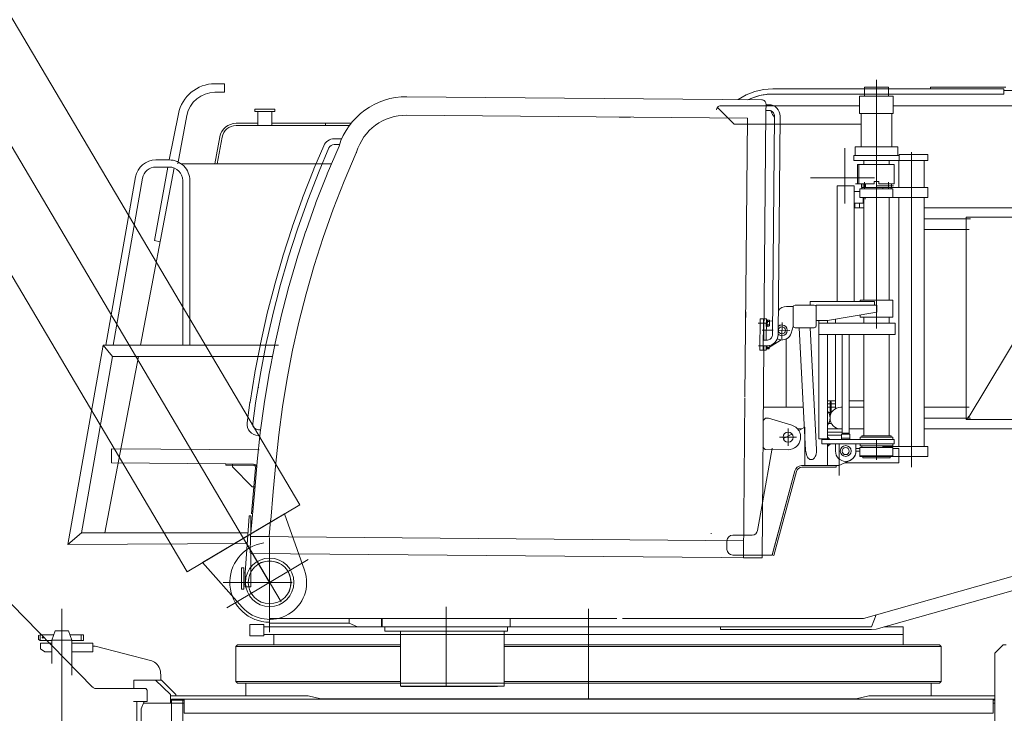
# Model space of a CAD drawing. Extents: x 7167 to 100032, y 5274 to 65025.
# Tile 9 of 18: x 33879 to 37338, y 58056 to 60492. Entities that reach past the tile are written whole.
import ezdxf

# ---------------------------------------------------------------- set-up
doc = ezdxf.new("R2010")
doc.units = 0
doc.header["$LTSCALE"] = 62.5
doc.header["$MEASUREMENT"] = 0
doc.linetypes.add('CENTER', pattern=[50.5, 30, -9, 2.5, -9])
doc.linetypes.add('HIDDEN', pattern=[12.6, 8.4, -4.2])
for name, color, linetype in [('11', 251, 'Continuous'), ('129', 7, 'Continuous'), ('200', 7, 'Continuous'), ('5', 94, 'Continuous'), ('611', 7, 'Continuous'), ('911', 7, 'Continuous')]:
    doc.layers.add(name, color=color, linetype=linetype)

# ---------------------------------------------------------------- blocks, each defined once
blk = doc.blocks.new('*G3')
at = {"layer": '11', "color": 251, "linetype": 'Continuous', "lineweight": 9}
for p, q in [((36931.2, 60255.1), (36846.2, 60255.1)), ((36846.2, 60255.1), (36846.2, 60223.1)), ((36931.2, 60223.1), (36931.2, 60255.1)), ((35239.4, 60221.6), (36485.7, 60210.7)), ((36947.7, 60223.1), (36829.7, 60223.1)), ((36829.7, 60223.1), (36829.7, 60163.1)), ((36846.2, 60223.1), (36888.7, 60223.1)), ((36888.7, 60223.1), (36931.2, 60223.1)), ((36947.7, 60163.1), (36947.7, 60223.1)), ((35127.3, 60196.1), (35127.9, 60196.1)), ((35127.3, 60196.1), (35127.9, 60196.1)), ((35127.3, 60196.1), (35127.9, 60196.1)), ((36500.7, 60195.6), (36500.4, 60170.6)), ((36510.6, 60193.6), (36500.6, 60193.6)), ((35238.8, 60156.6), (36435.2, 60146.1)), ((35984.5, 60150.1), (36024.5, 60149.7)), ((36493.2, 59366.7), (36500.4, 60170.6)), ((36510.4, 60173.6), (36500.4, 60173.6)), ((36523.4, 59386.4), (36530.2, 60153.3)), ((36543.6, 59386.3), (36550.2, 60153.1)), ((36829.7, 60163.1), (36947.7, 60163.1)), ((36942.7, 60163.1), (36834.7, 60163.1)), ((36834.7, 60163.1), (36834.7, 60045.1)), ((36942.7, 60045.1), (36942.7, 60163.1)), ((36435.2, 60146.1), (36426.7, 59167.3)), ((34947, 60049.4), (34912.4, 59968.2)), ((34959, 59950.4), (35000.9, 60048.2)), ((35002.6, 60053.5), (34984, 60053.7)), ((35006.3, 60073.5), (34984.2, 60073.7)), ((35010.3, 60073.5), (35006.3, 60073.5)), ((36813.7, 60045.1), (36813.7, 60015.1)), ((36834.7, 60045.1), (36942.7, 60045.1)), ((36963.7, 60015.1), (36963.7, 60045.1)), ((34965.4, 60041.5), (34930.8, 59960.3)), ((35019.1, 59925.3), (35061.5, 60024.6)), ((36968.7, 60015.1), (36808.7, 60015.1)), ((36808.7, 60015.1), (36808.7, 59998.1)), ((36813.7, 60015.1), (36864.2, 60015.1)), ((36819.5, 60015.1), (36827.9, 60015.1)), ((36904.6, 60015.1), (36963.7, 60015.1)), ((36957.9, 60015.1), (36949.5, 60015.1)), ((36968.7, 59998.1), (36968.7, 60015.1)), ((36808.7, 59998.1), (37069.7, 59998.1)), ((36827.9, 59998.1), (36819.5, 59998.1)), ((36950.7, 59983.1), (36821.7, 59983.1)), ((36821.7, 59983.1), (36821.7, 59915.1)), ((36844.3, 59998.1), (36844.3, 59983.1)), ((36933.2, 59983.1), (36933.2, 59998.1)), ((36949.5, 59998.1), (36957.9, 59998.1)), ((36950.7, 59915.1), (36950.7, 59983.1)), ((34912.2, 59967), (34872.6, 59866)), ((34930.7, 59959.8), (34891.2, 59858.7)), ((34919.6, 59849.6), (34958.7, 59949.3)), ((34980.5, 59826.4), (35019.1, 59925.3)), ((36750.7, 59502.1), (36750.7, 59909.1)), ((36750.7, 59909.1), (36810.7, 59909.1)), ((36795.7, 59909.1), (36765.7, 59909.1)), ((36810.7, 59909.1), (36810.7, 59866.5)), ((36826.7, 59915.1), (36814.7, 59915.1)), ((36821.7, 59915.1), (36880.7, 59915.1)), ((36835.7, 59915.1), (36880.7, 59915.1)), ((36858.7, 59915.1), (36880.7, 59915.1)), ((36896.7, 59924.1), (36896.7, 59915.1)), ((36896.7, 59923.1), (36896.7, 59915.1)), ((36896.7, 59915.1), (36931.4, 59915.1)), ((36896.7, 59915.1), (36918.7, 59915.1)), ((36896.7, 59915.1), (36918.7, 59915.1)), ((36918.7, 59915.1), (36950.7, 59915.1)), ((36931.4, 59915.1), (36941.7, 59915.1)), ((36941.7, 59915.1), (36941.7, 59903.1)), ((36810.7, 59889.1), (36830.7, 59889.1)), ((36946.7, 59898.1), (36830.7, 59898.1)), ((36941.7, 59903.1), (36835.7, 59903.1)), ((36836.9, 59903.1), (36836.9, 59898.1)), ((36940.5, 59903.1), (36836.9, 59903.1)), ((36836.9, 59898.1), (36940.5, 59898.1)), ((36940.5, 59898.1), (36940.5, 59903.1)), ((36946.7, 59868.1), (36946.7, 59898.1)), ((34872.4, 59864.8), (34836.2, 59763.6)), ((34891.1, 59858.1), (34855.1, 59756.9)), ((34883.8, 59748.8), (34919.4, 59848.5)), ((36810.7, 59866.5), (36810.7, 59567.2)), ((36828.7, 59848.1), (36810.7, 59848.1)), ((36844.3, 59848.1), (36828.7, 59848.1)), ((36828.7, 59848.1), (36828.7, 59831.2)), ((36830.8, 59868.1), (36946.7, 59868.1)), ((36842.3, 59868.1), (36842.3, 59848.1)), ((36842.3, 59853.1), (36842.3, 59848.1)), ((36844.3, 59868.1), (36844.3, 59507.1)), ((36933.2, 59507.1), (36933.2, 59868.1)), ((34945.3, 59727.4), (34980.5, 59826.4)), ((36844.3, 59831.2), (36810.7, 59831.2)), ((34836, 59762.4), (34803.4, 59661.3)), ((34854.9, 59756.3), (34822.5, 59655.2)), ((34851.4, 59647.9), (34883.6, 59747.6)), ((34913.6, 59628.4), (34945.3, 59727.4)), ((34803.2, 59660.2), (34773.9, 59558.9)), ((34822.4, 59654.6), (34793.1, 59553.4)), ((34815.2, 59629.3), (34815.2, 59629.7)), ((34822.3, 59547), (34851.3, 59646.8)), ((34885, 59529.4), (34913.6, 59628.4)), ((34839.3, 59605.4), (34839.3, 59605.3)), ((34845.4, 59622.8), (34845.4, 59623.2)), ((36810.7, 59567.2), (36810.7, 59502.1)), ((34773.7, 59557.7), (34747.8, 59456.6)), ((34793, 59552.8), (34767.2, 59451.6)), ((34796.5, 59446), (34822.2, 59545.8)), ((34859.8, 59430.3), (34885, 59529.4)), ((36603, 59490.1), (36670.4, 59490.1)), ((36882.1, 59502.1), (36656.4, 59502.1)), ((36656.4, 59502.1), (36656.4, 59490.1)), ((36676.7, 59490.1), (36889.7, 59490.1)), ((36676.7, 59436.1), (36676.7, 59490.1)), ((36831.7, 59502.1), (36831.7, 59507.1)), ((36831.7, 59507.1), (36945.7, 59507.1)), ((36882.1, 59490.1), (36882.1, 59502.1)), ((36889.7, 59490.1), (36889.7, 59465.1)), ((36945.7, 59507.1), (36945.7, 59447.1)), ((34747.7, 59455.5), (34724.8, 59354.1)), ((36429.3, 59466.5), (36428.9, 59424.5)), ((36596.8, 59485.1), (36572.3, 59485.1)), ((36596.7, 59415.1), (36596.7, 59485.1)), ((36596.7, 59416.4), (36596.7, 59483.8)), ((36676.7, 59483.8), (36676.7, 59416.4)), ((36889.7, 59465.1), (36716.7, 59436.1)), ((36831.7, 59447.1), (36831.7, 59455.4)), ((34767.1, 59451.1), (34744.3, 59349.7)), ((34773.8, 59345.1), (34796.4, 59444.9)), ((34837.5, 59331.2), (34859.8, 59430.3)), ((36491.1, 59331.6), (36492.1, 59441.7)), ((36492.1, 59441.7), (36502.1, 59441.7)), ((36502.1, 59441.7), (36501.4, 59367.5)), ((36502, 59438.6), (36501.8, 59414.6)), ((36504, 59438.6), (36502, 59438.6)), ((36504.8, 59437.6), (36504, 59438.6)), ((36504.8, 59415.6), (36504.8, 59437.6)), ((36524, 59433.2), (36512.9, 59434.7)), ((36716.7, 59436.1), (36676.7, 59436.1)), ((36686.7, 59436.1), (36686.7, 59020.1)), ((36716.7, 59436.1), (36686.7, 59436.1)), ((36954.7, 59426.1), (36686.7, 59426.1)), ((36686.7, 59426.1), (36686.7, 59386.1)), ((36716.7, 59426.1), (36716.7, 59436.1)), ((36744.7, 59426.1), (36744.7, 59440.8)), ((36945.7, 59447.1), (36831.7, 59447.1)), ((36844.3, 59447.1), (36844.3, 59426.1)), ((36933.2, 59426.1), (36933.2, 59447.1)), ((36954.7, 59386.1), (36954.7, 59426.1)), ((36501.8, 59414.6), (36503.8, 59414.6)), ((36503.8, 59414.6), (36504.8, 59415.6)), ((36589.2, 59391), (36596.7, 59415.1)), ((36670.4, 59410.1), (36603, 59410.1)), ((36640, 58980.8), (36617.7, 59410.1)), ((36655.7, 59410.1), (36677.8, 58982.8)), ((36686.7, 59386.1), (36954.7, 59386.1)), ((36716.7, 59020.1), (36716.7, 59386.1)), ((36744.7, 59126.1), (36744.7, 59386.1)), ((36768.2, 59037.1), (36768.2, 59386.1)), ((36768.2, 59386.1), (36793.2, 59386.1)), ((36793.2, 59386.1), (36793.2, 59037.1)), ((36844.3, 59386.1), (36844.3, 59031.1)), ((36933.2, 59031.1), (36933.2, 59386.1)), ((34724.6, 59352.9), (34705.2, 59252.8)), ((36493.4, 59366.7), (36503.4, 59366.6)), ((36506.2, 59337.6), (36553.4, 59367.3)), ((36571, 59370.5), (36571, 59131.2)), ((34744.2, 59349.1), (34724.8, 59249.1)), ((34754.3, 59244.1), (34773.7, 59343.9)), ((34818.3, 59232.1), (34837.5, 59331.2)), ((36486.8, 58601.7), (36493.2, 59346.7)), ((36501.1, 59331.6), (36491.1, 59331.6)), ((36493.2, 59346.7), (36503.2, 59346.6)), ((36501.4, 59346.7), (36501.1, 59331.6)), ((36501.2, 59346.7), (36501.2, 59334.6)), ((36501.2, 59334.6), (36503.1, 59334.6)), ((36503.1, 59334.6), (36504.1, 59335.6)), ((36504.1, 59335.6), (36504.1, 59346.8)), ((34705.1, 59251.7), (34688.2, 59149.2)), ((34724.8, 59248.5), (34707.9, 59146)), ((34737.8, 59143.1), (34754.2, 59243)), ((34802.1, 59133), (34818.3, 59232.1)), ((34718.1, 59201), (34718.7, 59201)), ((34688.1, 59148), (34677.8, 59076.3)), ((34707.9, 59145.4), (34697.7, 59074.2)), ((36426.7, 59164.3), (36421.8, 58602.3)), ((36716.7, 59153.1), (36744.7, 59153.1)), ((36744.7, 59153.1), (36716.7, 59153.1)), ((36725.6, 59110.1), (36725.6, 59150.1)), ((36725.6, 59150.1), (36729.6, 59150.1)), ((36729.6, 59150.1), (36729.6, 59110.1)), ((36844.3, 59153.1), (36793.2, 59153.1)), ((34724.3, 59042), (34737.7, 59141.9)), ((34788.9, 59033.8), (34802.1, 59133)), ((36632.9, 59131.2), (36491.4, 59131.2)), ((36725.6, 59143.1), (36716.7, 59143.1)), ((36716.7, 59143.1), (36725.6, 59143.1)), ((36725.7, 59131.2), (36716.7, 59131.2)), ((36720.4, 59112.1), (36725.7, 59112.1)), ((36725.6, 59110.1), (36725.6, 59101.5)), ((36731.6, 59143.1), (36729.6, 59143.1)), ((36729.6, 59143.1), (36744.7, 59143.1)), ((36744.7, 59131.2), (36729.6, 59131.2)), ((36729.6, 59112.1), (36731.2, 59112.1)), ((36738.7, 59143.1), (36731.6, 59143.1)), ((36768.2, 59131.2), (36763.7, 59131.2)), ((36844.3, 59131.2), (36793.2, 59131.2)), ((36491, 59084.7), (36499, 59092.7)), ((36499, 59092.7), (36509, 59092.6)), ((36509, 59092.6), (36591, 59068.1)), ((36725.6, 59101.5), (36726.3, 59100.5)), ((34713.8, 58941), (34724.3, 59040.9)), ((34717.4, 59052.1), (34725.8, 59052.1)), ((36625.4, 59055.1), (36610.4, 59055.1)), ((36615.5, 59049.7), (36636.7, 59061.1)), ((36636.7, 59061.1), (36636.7, 58926.1)), ((36716.7, 59055), (36768.2, 59055)), ((36716.7, 59043.1), (36731.6, 59043.1)), ((36768.2, 59043.1), (36716.7, 59043.1)), ((36716.7, 59043.1), (36768.2, 59043.1)), ((36730.9, 59074.1), (36720.4, 59074.1)), ((36738.7, 59043.1), (36731.6, 59043.1)), ((36763.7, 59055), (36768.2, 59055)), ((36768, 59055), (36768, 59053.1)), ((36768.2, 59040.1), (36793.2, 59040.1)), ((36793.2, 59055), (36844.3, 59055)), ((34717.3, 59032.1), (34723.4, 59032.1)), ((34778.5, 58934.4), (34788.9, 59033.8)), ((36561.7, 59020.9), (36591.9, 59037.1)), ((36686.7, 59020.1), (36716.7, 59020.1)), ((36950.7, 59018.1), (36696.7, 59018.1)), ((36696.7, 59018.1), (36696.7, 59003.1)), ((36716.7, 59033.1), (36765.7, 59033.1)), ((36765.7, 59033.1), (36716.7, 59033.1)), ((36724.7, 59018.1), (36716.7, 59026.1)), ((36716.7, 59026.1), (36716.7, 59018.1)), ((36716.7, 59018.1), (36724.7, 59018.1)), ((36765.7, 59018.1), (36765.7, 59037.1)), ((36765.7, 59037.1), (36795.7, 59037.1)), ((36765.7, 59022.1), (36795.7, 59022.1)), ((36795.7, 59037.1), (36795.7, 59018.1)), ((36945.7, 59026.1), (36831.7, 59026.1)), ((36831.7, 59026.1), (36831.7, 59018.1)), ((36831.7, 59018.1), (36945.7, 59018.1)), ((36836.9, 59031.1), (36836.9, 59026.1)), ((36940.5, 59031.1), (36836.9, 59031.1)), ((36836.9, 59026.1), (36940.5, 59026.1)), ((36940.5, 59026.1), (36940.5, 59031.1)), ((36945.7, 59018.1), (36945.7, 59026.1)), ((36950.7, 59003.1), (36950.7, 59018.1)), ((36522.2, 58987), (36488.4, 58795.4)), ((36498.1, 58982.7), (36490.1, 58990.7)), ((36578.1, 58982), (36498.1, 58982.7)), ((36696.7, 59003.1), (36950.7, 59003.1)), ((36716.7, 59003.1), (36724.7, 59003.1)), ((36724.7, 59003.1), (36716.7, 58995.1)), ((36716.7, 58995.1), (36716.7, 59003.1)), ((36726.7, 59003.1), (36716.7, 58993.1)), ((36716.7, 58993.1), (36716.7, 58926.1)), ((36816.7, 59003.1), (36726.7, 59003.1)), ((36744.7, 59003.1), (36744.7, 58977.1)), ((36815.7, 58977.3), (36830.8, 58977.3)), ((36830.8, 58986.2), (36816.1, 58986.2)), ((36830.8, 58986.2), (36816.1, 58986.2)), ((36830.8, 58986.2), (36816.1, 58986.2)), ((36816.7, 58977.1), (36816.7, 59003.1)), ((36816.7, 58977.1), (36816.7, 59003.1)), ((36946.7, 58990.1), (36830.8, 58990.1)), ((36831.7, 58995.1), (36831.7, 59003.1)), ((36831.7, 59003.1), (36945.7, 59003.1)), ((36945.7, 58995.1), (36831.7, 58995.1)), ((36836.9, 58995.1), (36836.9, 58990.1)), ((36940.5, 58995.1), (36836.9, 58995.1)), ((36836.9, 58990.1), (36910.6, 58990.1)), ((36940.5, 58993.1), (36940.5, 58995.1)), ((36945.7, 59003.1), (36945.7, 58995.1)), ((36946.7, 58960.1), (36946.7, 58990.1)), ((36967, 58986.2), (36946.7, 58986.2)), ((36967, 58936.2), (36967, 58986.2)), ((34704.7, 58840.5), (34713.8, 58940.4)), ((34715, 58944.5), (34714.4, 58944.5)), ((34714.4, 58944.5), (34715, 58944.5)), ((34715, 58944.5), (34714.4, 58944.5)), ((34714.4, 58944.5), (34715, 58944.5)), ((36756.7, 58926.1), (36796, 58944.5)), ((36830.8, 58958.1), (36830.8, 58960.1)), ((36830.8, 58960.1), (36946.7, 58960.1)), ((36946.7, 58958.1), (36830.8, 58958.1)), ((36840.7, 58953.1), (36840.7, 58958.1)), ((36840.7, 58958.1), (36936.7, 58958.1)), ((36840.7, 58953.1), (36840.7, 58958.1)), ((36840.7, 58958.1), (36853.4, 58958.1)), ((36936.7, 58953.1), (36840.7, 58953.1)), ((36850.2, 58953.1), (36840.7, 58953.1)), ((36870.9, 58953.1), (36850.2, 58953.1)), ((36850.2, 58953.1), (36863.2, 58953.1)), ((36860, 58958.1), (36869.5, 58958.1)), ((36936.7, 58958.1), (36936.7, 58953.1)), ((36946.7, 58960.1), (36946.7, 58958.1)), ((36967, 58966.5), (36967, 58961.5)), ((34700, 58931.3), (34602.9, 58932.1)), ((34602.9, 58932.1), (34602.9, 58928.1)), ((34602.9, 58928.1), (34699.9, 58927.3)), ((34626.5, 58921.9), (34626.5, 58931.9)), ((34695.9, 58851.3), (34626.5, 58921.9)), ((34707.8, 58918.6), (34693.5, 58757)), ((34707.8, 58918.6), (34693.5, 58757.4)), ((34769.4, 58834.7), (34778.5, 58934.4)), ((36601.8, 58907.6), (36522.6, 58612.1)), ((36636.7, 58926.1), (36625.9, 58926.1)), ((36716.7, 58926.1), (36756.7, 58926.1)), ((36778.2, 58936.2), (36939.4, 58936.2)), ((36778.2, 58936.2), (36842, 58936.2)), ((36842, 58936.2), (36967, 58936.2)), ((34705.9, 58851.2), (34695.9, 58851.3)), ((34696, 58740.6), (34704.7, 58840.5)), ((34760.8, 58734.8), (34769.4, 58834.7)), ((36488.4, 58795.4), (36471.4, 58698.6)), ((34671.5, 58550.1), (34685.4, 58748.3)), ((34687.4, 58750.1), (34689.5, 58750.1)), ((34689.8, 58677.4), (34696, 58740.6)), ((34691.5, 58748.1), (34691.5, 58696.2)), ((34693.5, 58757.4), (34697.4, 58757)), ((34755.1, 58676.8), (34760.7, 58734.6)), ((34688.9, 58621.4), (34689.3, 58673.4)), ((34689.3, 58673.4), (34689.3, 58677.4)), ((34689.3, 58677.4), (36422.3, 58662.3)), ((34689.5, 58677.4), (34755.1, 58676.8)), ((36306.5, 58687.5), (36309.5, 58687.3)), ((36363.7, 58662.1), (36363.7, 58632.1)), ((36451.7, 58682.1), (36383.7, 58682.1)), ((34691.5, 58617.4), (34691.5, 58530.1)), ((36481.8, 58601.8), (34692.9, 58617.3)), ((34771.8, 58616.3), (34771.8, 58616.7)), ((36383.7, 58612.1), (36486.8, 58612.1)), ((36421.8, 58602.3), (36486.8, 58601.7)), ((36522.6, 58612.1), (36486.8, 58612.1)), ((34666.5, 58567.6), (34658.5, 58567.6)), ((34658.5, 58567.6), (34658.5, 58492.6)), ((34666.5, 58567.6), (34658.5, 58567.6)), ((34658.5, 58567.6), (34658.5, 58560.1)), ((34666.5, 58492.6), (34666.5, 58567.6)), ((34666.5, 58492.6), (34666.5, 58567.6)), ((34666.5, 58510.1), (34666.5, 58550.1)), ((34666.5, 58550.1), (34671.5, 58550.1)), ((34671.5, 58510.1), (34671.5, 58550.1)), ((34691.5, 58530.1), (34691.5, 58502.1)), ((34658.5, 58500.1), (34658.5, 58492.6)), ((34658.5, 58492.6), (34666.5, 58492.6)), ((34658.5, 58492.6), (34666.5, 58492.6)), ((34671.5, 58510.1), (34666.5, 58510.1)), ((34671.5, 58502.1), (34671.5, 58510.1)), ((34689.5, 58500.1), (34673.5, 58500.1))]:
    blk.add_line(p, q, dxfattribs=at)
at = {"layer": '11', "color": 251, "linetype": 'CENTER', "lineweight": 9}
for p, q in [((36812.5, 59831.2), (36812.5, 59848.1)), ((36472.8, 59426.9), (36504, 59426.6)), ((36491.9, 59426.7), (36479.9, 59426.8)), ((36489.3, 59426.7), (36504.5, 59426.7)), ((36501.9, 59426.6), (36504.9, 59426.6)), ((36557, 59428.9), (36556.5, 59371.7)), ((36487.5, 59401.7), (36526.1, 59401.4)), ((36543.7, 59401.2), (36584.3, 59400.9)), ((36474.5, 59346.9), (36498.7, 59346.7)), ((36491.2, 59346.7), (36479.2, 59346.8)), ((36488.6, 59346.7), (36493.2, 59346.7)), ((36501.2, 59346.6), (36504.2, 59346.6)), ((36501.8, 59346.7), (36503.8, 59346.7)), ((36578.2, 58996), (36578.7, 59056)), ((36548.4, 59026.2), (36608.4, 59025.7))]:
    blk.add_line(p, q, dxfattribs=at)
at = {"layer": '11', "color": 251, "linetype": 'HIDDEN', "lineweight": 9}
for p, q in [((36480.1, 59441.8), (36479.1, 59331.8)), ((36492.1, 59441.7), (36480.1, 59441.8)), ((36491.1, 59331.7), (36492.1, 59441.7)), ((36479.1, 59331.8), (36491.1, 59331.7))]:
    blk.add_line(p, q, dxfattribs=at)
at = {"layer": '11', "color": 251, "linetype": 'Continuous', "lineweight": 9}
for points in [[(36485.7, 60210.7), (36487.9, 60210.5), (36490.2, 60210), (36492.4, 60209.1), (36494.5, 60207.8), (36496.4, 60206.2), (36498, 60204.3), (36499.2, 60202.2), (36500.1, 60200), (36500.6, 60197.8), (36500.7, 60195.6)], [(36530.2, 60153.3), (36530.1, 60156.2), (36529.4, 60159.2), (36528.3, 60162.2), (36526.6, 60165), (36524.5, 60167.6), (36522, 60169.8), (36519.2, 60171.5), (36516.3, 60172.7), (36513.3, 60173.4), (36510.4, 60173.6)], [(34912.4, 59968.2), (34912.4, 59968.1), (34912.4, 59967.9), (34912.3, 59967.8), (34912.3, 59967.7), (34912.3, 59967.6), (34912.2, 59967.5), (34912.2, 59967.4), (34912.2, 59967.2), (34912.2, 59967.1), (34912.2, 59967)], [(34930.8, 59960.3), (34930.7, 59959.8)], [(34958.7, 59949.3), (34958.8, 59949.4), (34958.8, 59949.5), (34958.8, 59949.6), (34958.9, 59949.8), (34958.9, 59949.9), (34958.9, 59950), (34958.9, 59950.1), (34958.9, 59950.2), (34958.9, 59950.3), (34959, 59950.4)], [(34872.6, 59866), (34872.6, 59865.8), (34872.5, 59865.7), (34872.5, 59865.6), (34872.5, 59865.5), (34872.4, 59865.4), (34872.4, 59865.3), (34872.4, 59865.2), (34872.4, 59865.1), (34872.4, 59864.9), (34872.4, 59864.8)], [(34891.2, 59858.7), (34891.1, 59858.1)], [(34919.4, 59848.5), (34919.5, 59848.6), (34919.5, 59848.7), (34919.5, 59848.8), (34919.6, 59849), (34919.6, 59849.1), (34919.6, 59849.2), (34919.6, 59849.3), (34919.6, 59849.4), (34919.6, 59849.5), (34919.6, 59849.6)], [(34836.2, 59763.6), (34836.2, 59763.5), (34836.1, 59763.4), (34836.1, 59763.3), (34836.1, 59763.1), (34836, 59763), (34836, 59762.9), (34836, 59762.8), (34836, 59762.7), (34836, 59762.5), (34836, 59762.4)], [(34855.1, 59756.9), (34854.9, 59756.3)], [(34883.6, 59747.6), (34883.6, 59747.7), (34883.6, 59747.8), (34883.7, 59748), (34883.7, 59748.1), (34883.7, 59748.2), (34883.7, 59748.3), (34883.7, 59748.4), (34883.7, 59748.6), (34883.8, 59748.7), (34883.8, 59748.8)], [(34803.4, 59661.3), (34803.4, 59661.2), (34803.4, 59661.1), (34803.3, 59661), (34803.3, 59660.9), (34803.3, 59660.7), (34803.3, 59660.6), (34803.3, 59660.5), (34803.3, 59660.4), (34803.2, 59660.3), (34803.2, 59660.2)], [(34822.5, 59655.2), (34822.4, 59654.6)], [(34851.3, 59646.8), (34851.3, 59646.9), (34851.3, 59647), (34851.3, 59647.1), (34851.4, 59647.2), (34851.4, 59647.3), (34851.4, 59647.4), (34851.4, 59647.5), (34851.4, 59647.7), (34851.4, 59647.8), (34851.4, 59647.9)], [(34773.9, 59558.9), (34773.9, 59558.8), (34773.9, 59558.7), (34773.8, 59558.5), (34773.8, 59558.4), (34773.8, 59558.3), (34773.8, 59558.2), (34773.8, 59558.1), (34773.8, 59558), (34773.7, 59557.8), (34773.7, 59557.7)], [(34793.1, 59553.4), (34793, 59552.8)], [(34822.2, 59545.8), (34822.2, 59545.9), (34822.2, 59546), (34822.2, 59546.2), (34822.3, 59546.3), (34822.3, 59546.4), (34822.3, 59546.5), (34822.3, 59546.6), (34822.3, 59546.8), (34822.3, 59546.9), (34822.3, 59547)], [(34747.8, 59456.6), (34747.8, 59456.5), (34747.8, 59456.4), (34747.7, 59456.3), (34747.7, 59456.1), (34747.7, 59456), (34747.7, 59455.9), (34747.7, 59455.8), (34747.7, 59455.7), (34747.7, 59455.6), (34747.7, 59455.5)], [(34767.2, 59451.6), (34767.1, 59451.1)], [(34796.4, 59444.9), (34796.4, 59445), (34796.5, 59445.1), (34796.5, 59445.3), (34796.5, 59445.4), (34796.5, 59445.5), (34796.5, 59445.6), (34796.5, 59445.7), (34796.5, 59445.8), (34796.5, 59445.9), (34796.5, 59446)], [(36503.4, 59366.6), (36506.3, 59366.8), (36509.3, 59367.5), (36512.2, 59368.6), (36515, 59370.2), (36517.5, 59372.4), (36519.7, 59374.9), (36521.4, 59377.6), (36522.5, 59380.6), (36523.2, 59383.6), (36523.4, 59386.4)], [(34724.8, 59354.1), (34724.7, 59354), (34724.7, 59353.9), (34724.7, 59353.8), (34724.7, 59353.6), (34724.7, 59353.5), (34724.7, 59353.4), (34724.6, 59353.3), (34724.6, 59353.2), (34724.6, 59353), (34724.6, 59352.9)], [(34744.3, 59349.7), (34744.2, 59349.1)], [(34773.7, 59343.9), (34773.7, 59344), (34773.7, 59344.1), (34773.8, 59344.3), (34773.8, 59344.4), (34773.8, 59344.5), (34773.8, 59344.6), (34773.8, 59344.8), (34773.8, 59344.9), (34773.8, 59345), (34773.8, 59345.1)], [(34705.2, 59252.8), (34705.2, 59252.7), (34705.2, 59252.6), (34705.2, 59252.5), (34705.2, 59252.4), (34705.1, 59252.3), (34705.1, 59252.2), (34705.1, 59252.1), (34705.1, 59252), (34705.1, 59251.8), (34705.1, 59251.7)], [(34724.8, 59249.1), (34724.8, 59248.5)], [(34754.2, 59243), (34754.3, 59243.1), (34754.3, 59243.2), (34754.3, 59243.3), (34754.3, 59243.4), (34754.3, 59243.5), (34754.3, 59243.6), (34754.3, 59243.7), (34754.3, 59243.8), (34754.3, 59244), (34754.3, 59244.1)], [(34688.2, 59149.2), (34688.2, 59149.1), (34688.2, 59149), (34688.2, 59148.9), (34688.2, 59148.7), (34688.2, 59148.6), (34688.2, 59148.5), (34688.2, 59148.4), (34688.1, 59148.3), (34688.1, 59148.1), (34688.1, 59148)], [(34707.9, 59146), (34707.9, 59145.4)], [(34737.7, 59141.9), (34737.7, 59142), (34737.7, 59142.1), (34737.7, 59142.3), (34737.7, 59142.4), (34737.7, 59142.5), (34737.8, 59142.6), (34737.8, 59142.7), (34737.8, 59142.9), (34737.8, 59143), (34737.8, 59143.1)], [(34724.3, 59040.9), (34724.3, 59041), (34724.3, 59041.1), (34724.3, 59041.2), (34724.3, 59041.3), (34724.3, 59041.5), (34724.3, 59041.6), (34724.3, 59041.7), (34724.3, 59041.8), (34724.3, 59041.9), (34724.3, 59042)], [(36660.8, 58947), (36658, 58947.1), (36655.1, 58948.1), (36652.2, 58949.9), (36649.4, 58952.7), (36646.8, 58956.3), (36644.6, 58960.6), (36642.7, 58965.4), (36641.3, 58970.5), (36640.4, 58975.7), (36640, 58980.8)], [(36677.8, 58982.8), (36677.9, 58977.7), (36677.6, 58972.4), (36676.7, 58967.1), (36675.4, 58962.2), (36673.6, 58957.7), (36671.4, 58953.8), (36668.9, 58950.8), (36666.2, 58948.7), (36663.5, 58947.4), (36660.8, 58947)], [(34713.8, 58940.4), (34713.8, 58941)], [(34760.7, 58734.6), (34760.8, 58734.8)], [(34692.9, 58617.3), (34692.3, 58617.4), (34691.7, 58617.5), (34691.1, 58617.8), (34690.5, 58618.1), (34690, 58618.5), (34689.6, 58619), (34689.3, 58619.6), (34689, 58620.2), (34688.9, 58620.8), (34688.9, 58621.4)]]:
    blk.add_lwpolyline(points, dxfattribs=at)
for centre, radius in [((36556.7, 59401.1), 12.5), ((36578.4, 59026), 17.5), ((36780.7, 58977.3), 18.9), ((36780.7, 58977.1), 12.5)]:
    blk.add_circle(centre, radius, dxfattribs=at)
for centre, radius, start, end in [((35236.9, 59974.1), 247.4, 89.4297, 162.5897), ((36510.3, 60153.6), 40, -0.6398, 89.5038), ((35237, 59974.1), 182.5, 89.4295, 163.1005), ((36560.2, 60180.1), 42.5, -165.4351, -134.8989), ((34983.8, 60033.7), 40, 89.4997, 156.9369), ((34983.8, 60033.7), 20, 89.4985, 156.9307), ((35037.9, 60034.6), 25.6, -23.0207, -16.9807), ((36603, 59483.8), 6.3, 90.025, 180), ((36670.4, 59483.8), 6.3, 0, 90), ((36572.3, 59451.1), 34, 89.9991, 145.502), ((36503.6, 59386.6), 40, -90.497, -0.4996), ((36556.7, 59401.3), 18.9, -133.6591, -90), ((36556.6, 59401.3), 18.9, 89.9877, 132.6646), ((36556.7, 59401.1), 34, -107.3564, -17.351), ((36556.7, 59401.3), 18.9, 0.0028, 90), ((36556.7, 59401.3), 18.9, -89.9972, 0), ((36603, 59416.4), 6.3, -179.9584, -90), ((36670.4, 59416.4), 6.3, -90.025, 0), ((36556.7, 59401.1), 34, -120.1224, -107.3552), ((36687.5, 59093.1), 38.1, 0.0031, 39.8241), ((36763.7, 59093.1), 38.1, 90, -90), ((34717.6, 59072.1), 40, 174.0071, -138.2489), ((36687.5, 59093.1), 38.1, -39.8259, 0), ((34717.6, 59072.1), 40, -138.2429, -90.4947), ((34717.6, 59072.1), 20, 174.0163, -138.2512), ((34717.6, 59072.1), 20, -138.2444, -90.5013), ((36578.4, 59026), 44, -90.4977, 73.4045), ((36780.7, 58977.1), 36, 180, 0), ((36780.7, 58977.1), 36, -64.9047, 0), ((34699.9, 58919.3), 8, -5.0697, 89.5038), ((34699.9, 58919.3), 8, -5.0766, 89.5105), ((34699.9, 58919.3), 12, -5.0752, 89.5038), ((36625.9, 58901.1), 25, 90.0122, 164.9921), ((34687.4, 58748.1), 2, 89.9999, 176.0078), ((34689.5, 58748.1), 2, 0, 90), ((36451.7, 58702.1), 20, -90.0002, -10.0022), ((36383.7, 58662.1), 20, 90.0026, 180), ((36383.7, 58632.1), 20, -179.998, -90), ((34673.5, 58502.1), 2, 179.9475, -90), ((34689.5, 58502.1), 2, -89.9934, 0)]:
    blk.add_arc(centre, radius, start, end, dxfattribs=at)
at = {"layer": '129', "color": 7, "linetype": 'Continuous', "lineweight": 9}
for p, q in [((36522.7, 58612.3), (36601.8, 58907.6)), ((36607.4, 58905.3), (36528.5, 58610.8)), ((36625.9, 58926.1), (36746.7, 58926.1)), ((36746.7, 58920.1), (36626.7, 58920.1)), ((36746.7, 58926.1), (36746.7, 58920.1)), ((36528.5, 58610.8), (36522.7, 58612.3))]:
    blk.add_line(p, q, dxfattribs=at)
for centre, radius, start, end in [((36625.9, 58901.1), 25, 89.9996, 165.001), ((36626.7, 58900.1), 20, 89.9917, 165.0071)]:
    blk.add_arc(centre, radius, start, end, dxfattribs=at)
at = {"layer": '5', "color": 94, "linetype": 'Continuous', "lineweight": 9}
blk.add_line((36726.3, 59100.5), (36726.3, 59100.6), dxfattribs=at)
at = {"layer": '611', "color": 7, "linetype": 'Continuous', "lineweight": 9}
for p, q in [((36504.8, 59417.1), (36504.8, 59436.1)), ((36504.8, 59436.1), (36505.4, 59436.1)), ((36505.4, 59437), (36505.2, 59416.1)), ((36511.6, 59420.5), (36505.3, 59420.5)), ((36511.8, 59437), (36505.4, 59437)), ((36511.7, 59432.5), (36505.4, 59432.5)), ((36512.8, 59418.3), (36512.8, 59434.7)), ((36505.2, 59417.1), (36504.8, 59417.1)), ((36505.2, 59416.1), (36511.6, 59416.1)), ((36504.1, 59337.1), (36504.1, 59346.8)), ((36504.5, 59337.1), (36504.1, 59337.1)), ((36504.6, 59346.8), (36504.6, 59336.1)), ((36510.9, 59340.5), (36504.6, 59340.5)), ((36504.6, 59336.1), (36510.9, 59336.1)), ((36512.1, 59338.3), (36512.1, 59347.7))]:
    blk.add_line(p, q, dxfattribs=at)
for points in [[(36511.6, 59416.1), (36512, 59416.5), (36512.3, 59416.9), (36512.5, 59417.3), (36512.7, 59417.8), (36512.7, 59418.3), (36512.7, 59418.8), (36512.6, 59419.3), (36512.3, 59419.8), (36512, 59420.2), (36511.6, 59420.5)], [(36510.9, 59336.1), (36511.2, 59336.4), (36511.6, 59336.8), (36511.8, 59337.3), (36512, 59337.8), (36512, 59338.3), (36512, 59338.9), (36511.8, 59339.4), (36511.6, 59339.9), (36511.3, 59340.2), (36510.9, 59340.5)]]:
    blk.add_lwpolyline(points, dxfattribs=at)
for centre, radius, start, end in [((36496.4, 59426.7), 16.5, -21.9045, 20.9088), ((36510.2, 59434.8), 2.74, -54.6266, 53.6097), ((36495.6, 59346.7), 16.5, -21.8737, 3.6922)]:
    blk.add_arc(centre, radius, start, end, dxfattribs=at)
at = {"layer": '911', "color": 7, "linetype": 'Continuous', "lineweight": 9}
for p, q in [((34201.6, 58935.6), (34202, 58985.6)), ((34202, 58985.6), (34720.6, 58981.1)), ((34602.9, 58932.1), (34201.6, 58935.6))]:
    blk.add_line(p, q, dxfattribs=at)
blk = doc.blocks.new('*G1')
at = {"layer": '11', "color": 251, "linetype": 'Continuous', "lineweight": 9}
for p, q in [((34598.1, 60267.1), (34564.8, 60267.1)), ((34598.1, 60237.1), (34598.1, 60267.1)), ((36846.2, 60223.1), (36846.2, 60255.1)), ((36846.2, 60255.1), (36931.2, 60255.1)), ((36931.2, 60255.1), (36931.2, 60223.1)), ((37343.6, 60255.1), (37078.1, 60255.1)), ((37078.1, 60255.1), (37078.1, 60249.1)), ((34564.8, 60237.1), (34598.1, 60237.1)), ((36525.2, 60249.1), (37335.6, 60249.1)), ((37335.6, 60231.1), (36525.2, 60231.1)), ((37020.1, 60231.1), (36525.2, 60231.1)), ((36829.7, 60163.1), (36829.7, 60223.1)), ((36829.7, 60223.1), (36947.7, 60223.1)), ((36888.7, 60223.1), (36846.2, 60223.1)), ((36931.2, 60223.1), (36888.7, 60223.1)), ((36947.7, 60223.1), (36947.7, 60163.1)), ((37328.9, 60231.1), (37026.1, 60231.1)), ((37335.6, 60249.1), (37335.6, 60231.1)), ((37335.6, 60243.1), (39347.1, 60243.1)), ((36329.8, 60184.1), (36388.8, 60125.1)), ((36329.8, 60184.1), (36388.8, 60125.1)), ((36829.7, 60190.1), (36341.8, 60190.1)), ((36356.8, 60190.1), (36341.8, 60190.1)), ((36371.8, 60190.1), (36356.8, 60190.1)), ((37411.8, 60190.1), (36947.7, 60190.1)), ((34437.1, 60161.4), (34404.3, 59999.6)), ((34434.3, 59986.1), (34466.5, 60155.8)), ((34705.4, 60178.1), (34705.4, 60170.1)), ((34756.3, 60178.1), (34705.4, 60178.1)), ((34705.4, 60170.1), (34729.4, 60170.1)), ((34715.4, 60120.1), (34715.4, 60170.1)), ((34729.4, 60170.1), (34775.4, 60170.1)), ((34775.4, 60178.1), (34751.4, 60178.1)), ((34765.4, 60170.1), (34765.4, 60120.1)), ((34775.4, 60170.1), (34775.4, 60178.1)), ((36947.7, 60163.1), (36829.7, 60163.1)), ((36834.7, 60045.1), (36834.7, 60163.1)), ((36834.7, 60163.1), (36942.7, 60163.1)), ((36942.7, 60163.1), (36942.7, 60045.1)), ((34715.4, 60128.1), (34639.2, 60128.1)), ((34639.2, 60120.1), (34715.4, 60120.1)), ((34715.4, 60120.1), (35037.2, 60120.1)), ((35043.3, 60128.1), (34765.4, 60128.1)), ((36388.8, 60125.1), (36834.7, 60125.1)), ((34582.2, 60080.9), (34564.2, 59986.1)), ((34572.4, 59986.1), (34590.1, 60079.4)), ((36813.7, 60015.1), (36813.7, 60045.1)), ((36813.7, 60045.1), (36963.7, 60045.1)), ((36942.7, 60045.1), (36834.7, 60045.1)), ((36963.7, 60045.1), (36963.7, 60015.1)), ((36808.8, 60015.1), (36968.8, 60015.1)), ((36872.8, 60015.1), (36813.7, 60015.1)), ((36819.6, 60015.1), (36827.9, 60015.1)), ((36963.7, 60015.1), (36913.2, 60015.1)), ((36968.8, 60015.1), (36968.8, 60018.1)), ((36968.8, 60018.1), (37069.7, 60018.1)), ((37069.7, 60018.1), (37069.7, 59998.1)), ((34399.8, 59974.6), (34352.5, 59716.1)), ((34974.2, 59986.1), (34446.4, 59986.1)), ((36827.9, 59998.1), (36819.6, 59998.1)), ((36950.7, 59983.1), (36826.7, 59983.1)), ((36826.7, 59983.1), (36826.7, 59915.1)), ((36950.7, 59915.1), (36950.7, 59983.1)), ((36967.3, 59903.1), (36967.3, 59998.1)), ((37056.2, 59998.1), (37056.2, 59903.1)), ((34421.5, 59971.4), (34303.5, 59349.6)), ((36826.7, 59915.1), (36858.7, 59915.1)), ((36846, 59915.1), (36835.7, 59915.1)), ((36835.7, 59915.1), (36835.7, 59903.1)), ((36880.7, 59915.1), (36846, 59915.1)), ((36858.7, 59915.1), (36880.7, 59915.1)), ((36880.7, 59915.1), (36858.7, 59915.1)), ((36880.7, 59915.1), (36880.7, 59924.1)), ((36880.7, 59924.1), (36896.7, 59924.1)), ((36880.7, 59923.1), (36880.7, 59915.1)), ((36888.7, 59407.1), (36888.7, 59909.1)), ((36888.7, 59909.1), (36948.7, 59909.1)), ((36896.7, 59924.1), (36896.7, 59915.1)), ((36896.7, 59915.1), (36896.7, 59923.1)), ((36941.7, 59915.1), (36896.7, 59915.1)), ((36896.7, 59915.1), (36950.7, 59915.1)), ((36918.7, 59915.1), (36896.7, 59915.1)), ((36941.7, 59903.1), (36941.7, 59915.1)), ((36830.7, 59868.1), (36830.7, 59898.1)), ((36830.7, 59898.1), (36910.7, 59898.1)), ((36835.7, 59903.1), (36941.7, 59903.1)), ((36836.9, 59898.1), (36836.9, 59903.1)), ((36836.9, 59903.1), (36940.5, 59903.1)), ((36940.5, 59898.1), (36836.9, 59898.1)), ((36910.7, 59898.1), (36910.7, 59903.1)), ((36910.7, 59903.1), (37069.7, 59903.1)), ((36940.5, 59903.1), (36940.5, 59898.1)), ((37069.7, 59903.1), (37069.7, 59868.1)), ((37069.7, 59868.1), (36830.7, 59868.1)), ((36848.7, 59868.1), (36848.7, 59862.1)), ((36967.3, 58993.1), (36967.3, 59868.1)), ((37056.2, 59868.1), (37056.2, 58993.1)), ((37209.5, 59831.2), (37056.2, 59831.2)), ((37056.2, 59831.2), (37056.2, 59755.1)), ((37214.1, 59831.2), (37209.5, 59831.2)), ((37214.2, 59831.2), (37403.3, 59831.2)), ((38498.4, 59798.1), (37203.4, 59798.1)), ((37203.4, 59798.1), (37203.4, 59088.1)), ((37056.2, 59755.1), (37209.5, 59755.1)), ((37203.4, 59755), (37192.2, 59755)), ((37209.5, 59755.1), (37214.2, 59755.1)), ((34352.5, 59716.1), (34372.3, 59712.3)), ((34296, 59309.6), (34178.1, 58689.6)), ((34719.1, 59309.6), (34679.1, 59309.6)), ((37209.5, 59131.2), (37056.2, 59131.2)), ((37056.2, 59131.2), (37056.2, 59055.1)), ((37192.2, 59131.2), (37201.9, 59131.2)), ((37214.1, 59131.2), (37209.5, 59131.2)), ((37203.4, 59088.1), (37216.9, 59101.6)), ((37203.4, 59088.1), (37216.9, 59101.6)), ((38498.4, 59088.1), (37203.4, 59088.1)), ((37056.2, 59055.1), (37209.5, 59055.1)), ((37209.5, 59055.1), (37214.2, 59055.1)), ((37428.1, 59055.1), (37213.4, 59055.1)), ((36836.9, 59026.1), (36836.9, 59031.1)), ((36836.9, 59031.1), (36940.5, 59031.1)), ((36940.5, 59026.1), (36836.9, 59026.1)), ((36940.5, 59031.1), (36940.5, 59026.1)), ((36830.7, 58960.1), (36830.7, 58990.1)), ((36830.7, 58990.1), (36910.7, 58990.1)), ((36836.9, 58995.1), (36940.5, 58995.1)), ((36940.5, 58990.1), (36866.8, 58990.1)), ((36887.1, 58352.1), (39167.3, 58993.2)), ((36910.7, 58990.1), (36910.7, 58993.1)), ((36910.7, 58993.1), (37069.7, 58993.1)), ((36940.5, 58995.1), (36940.5, 58990.1)), ((37069.7, 58993.1), (37069.7, 58958.1)), ((36910.7, 58960.1), (36830.7, 58960.1)), ((36936.7, 58958.1), (36840.7, 58958.1)), ((36840.7, 58958.1), (36840.7, 58953.1)), ((36840.7, 58953.1), (36936.7, 58953.1)), ((36866.8, 58958.1), (36928.7, 58958.1)), ((36906.5, 58953.1), (36927.2, 58953.1)), ((36917.4, 58958.1), (36907.9, 58958.1)), ((37069.7, 58958.1), (36910.7, 58958.1)), ((36927.2, 58953.1), (36914.2, 58953.1)), ((36936.7, 58958.1), (36924, 58958.1)), ((36927.2, 58953.1), (36936.7, 58953.1)), ((36936.7, 58953.1), (36936.7, 58958.1)), ((36936.7, 58953.1), (36936.7, 58958.1)), ((36842.7, 58389.6), (38551.4, 58870)), ((34757.1, 58389.6), (35977.1, 58389.6)), ((35036, 58389.6), (35036, 58372.7)), ((35150.6, 58360.1), (35150.6, 58389.6)), ((35152.1, 58360.1), (35152.1, 58389.6)), ((35152.1, 58389.6), (35152.1, 58360.1)), ((35377.1, 58354.3), (35377.1, 58388.4)), ((35602.1, 58360.1), (35602.1, 58389.6)), ((35997.1, 58389.6), (36842.7, 58389.6)), ((36871.2, 58360.1), (36888.1, 58402.4)), ((34687.1, 58328.1), (34687.1, 58368.1)), ((34687.1, 58368.1), (34737.1, 58368.1)), ((34737.1, 58368.1), (34737.1, 58328.1)), ((34737.1, 58360.1), (35066, 58360.1)), ((34757.1, 58376.1), (34757.1, 58360.1)), ((34757.1, 58372.7), (35036, 58372.7)), ((36871.2, 58360.1), (34822.1, 58360.1)), ((35036, 58372.7), (35066, 58360.1)), ((35152.1, 58360.1), (35372.1, 58360.1)), ((35162.1, 58345.1), (35162.1, 58360.1)), ((35162.1, 58360.1), (35377.1, 58360.1)), ((35377.1, 58360.1), (35592.1, 58360.1)), ((35382.1, 58360.1), (35602.1, 58360.1)), ((35592.1, 58360.1), (35592.1, 58345.1)), ((36340.4, 58350.1), (36340.4, 58360.1)), ((36871.2, 58350.1), (36340.4, 58350.1)), ((36887.1, 58352.1), (36871.2, 58350.1)), ((36982.1, 58360.1), (36915.5, 58360.1)), ((36982.1, 58333.1), (36982.1, 58360.1)), ((34737.1, 58328.1), (34687.1, 58328.1)), ((34737.1, 58333.1), (36982.1, 58333.1)), ((35219.1, 58333.1), (34772.1, 58333.1)), ((34772.1, 58333.1), (34772.1, 58297.1)), ((35377.1, 58345.1), (35162.1, 58345.1)), ((35217.1, 58152.1), (35217.1, 58345.1)), ((35217.1, 58345.1), (35580.2, 58345.1)), ((35592.1, 58345.1), (35377.1, 58345.1)), ((35580.2, 58345.1), (35580.9, 58345.1)), ((35580.9, 58345.1), (35580.9, 58152.1)), ((36982.6, 58333.1), (35580.9, 58333.1)), ((36982.6, 58297.1), (36982.6, 58333.1)), ((34638.1, 58291.1), (34644.1, 58297.1)), ((34638.1, 58168.1), (34638.1, 58291.1)), ((34638.1, 58291.1), (35217.1, 58291.1)), ((34644.1, 58297.1), (35217.1, 58297.1)), ((35580.2, 58297.1), (35877.1, 58297.1)), ((35580.2, 58291.1), (37116.1, 58291.1)), ((35877.1, 58297.1), (37110.1, 58297.1)), ((37110.1, 58297.1), (37116.1, 58291.1)), ((37116.1, 58291.1), (37116.1, 58168.1)), ((37116.1, 58291.1), (37116.1, 58168.1)), ((34644.1, 58162.1), (34638.1, 58168.1)), ((35217.1, 58168.1), (34638.1, 58168.1)), ((35217.1, 58162.1), (34644.1, 58162.1)), ((35580.2, 58152.1), (35217.1, 58152.1)), ((35557.5, 58152.1), (35219.1, 58152.1)), ((35219.1, 58152.1), (35219.1, 58150.1)), ((35219.1, 58150.1), (35557.5, 58150.1)), ((35557.5, 58150.1), (35557.5, 58152.1)), ((37081.1, 58162.1), (35580.2, 58162.1)), ((35580.9, 58152.1), (35580.2, 58152.1)), ((37116.1, 58168.1), (35580.9, 58168.1)), ((37110.1, 58162.1), (37081.1, 58162.1)), ((37116.1, 58168.1), (37110.1, 58162.1))]:
    blk.add_line(p, q, dxfattribs=at)
at = {"layer": '11', "color": 251, "linetype": 'CENTER', "lineweight": 9}
for p, q in [((36888.7, 59887.9), (36888.7, 60281.3)), ((34952.9, 60128.1), (34952.9, 60120.1)), ((36777.1, 60041.1), (36777.1, 59846.8)), ((37011.7, 60026.3), (37011.7, 60014.1)), ((37011.7, 60026.3), (37011.7, 60014.1)), ((37011.7, 60014.1), (37011.7, 58920.4)), ((36888.7, 59897.6), (36888.7, 60004)), ((36841.7, 59915.1), (36851.7, 59915.1)), ((36842.6, 59914.6), (36841.7, 59915.1)), ((36842.6, 59903.1), (36842.6, 59914.6)), ((36846.7, 59921), (36846.7, 59899.5)), ((36851.7, 59915.1), (36850.8, 59914.6)), ((36850.8, 59914.6), (36850.8, 59903.1)), ((36888.7, 59911.2), (36888.7, 59891.8)), ((36888.7, 59856), (36888.7, 59910.6)), ((36925.7, 59915.1), (36935.7, 59915.1)), ((36930.7, 59921), (36930.7, 59899.5)), ((37011.7, 59854.9), (37011.7, 59909.3)), ((36850.8, 59903.1), (36842.6, 59903.1)), ((36934.8, 59903.1), (36926.6, 59903.1)), ((37211.2, 59093.1), (37637.6, 59803.1)), ((37219.1, 59793.1), (37056.2, 59793.1)), ((37219.1, 59093.1), (37056.2, 59093.1)), ((36888.8, 58945.9), (36888.8, 59015.6)), ((37011.7, 58944.9), (37011.7, 58999.3)), ((34757.1, 58673.5), (34757.1, 58341.2)), ((34593.6, 58516.1), (34836.7, 58516.1)), ((35377.1, 58360.1), (35377.1, 58430.1)), ((35877.1, 58332.1), (35877.1, 58423.7)), ((35877.1, 58419.1), (35877.1, 58260.8)), ((35877.1, 58348.1), (35877.1, 58418.1)), ((35877.1, 58395.4), (35877.1, 58301.4)), ((35377.1, 58382), (35377.1, 58331.3)), ((35377.1, 58345.1), (35377.1, 58150.1)), ((35877.1, 58333.1), (35877.1, 58107.1))]:
    blk.add_line(p, q, dxfattribs=at)
at = {"layer": '11', "color": 251, "linetype": 'Continuous', "lineweight": 9}
for radius in [85, 75.1, 75]:
    blk.add_circle((34757.1, 58516.1), radius, dxfattribs=at)
for centre, radius, start, end in [((34564.8, 60137.1), 130, 90, 169.2495), ((34564.8, 60137.1), 100, 90, 169.2512), ((36525.2, 60031.1), 218, 90, 124.192), ((36525.2, 60031.1), 200, 90, 116.3737), ((36525.2, 60031.1), 200, 90, 113.6742), ((36341.8, 60175.1), 15, 143.1068, 180), ((36341.8, 60175.1), 15, 89.9991, 143.1385), ((34639.2, 60070.1), 58, 90, 169.2524), ((34639.2, 60070.1), 50, 90, 169.2469), ((34757.1, 58516.1), 140, 98.4574, -175.7733), ((34757.1, 58516.1), 140, -175.7709, -89.9999)]:
    blk.add_arc(centre, radius, start, end, dxfattribs=at)
at = {"layer": '129', "color": 7, "linetype": 'Continuous', "lineweight": 9}
for p, q in [((34357.5, 59999.6), (34404.3, 59999.6)), ((34404.3, 59974.6), (34357.5, 59974.6)), ((34182.1, 59349.6), (34286.1, 59939.7)), ((34310.8, 59935.3), (34207.5, 59349.6)), ((34451.8, 59349.6), (34451.8, 59927.1)), ((34476.8, 59927.1), (34476.8, 59349.6))]:
    blk.add_line(p, q, dxfattribs=at)
for centre, radius, start, end in [((34357.5, 59927.1), 72.5, 90, 169.9988), ((34357.5, 59927.1), 47.5, 90, 169.9864), ((34404.3, 59927.1), 72.5, 0, 90.0048), ((34404.3, 59927.1), 47.5, 0, 89.9963)]:
    blk.add_arc(centre, radius, start, end, dxfattribs=at)
at = {"layer": '200', "color": 7, "linetype": 'Continuous', "lineweight": 9}
blk.add_line((37335.6, 60243.1), (37336.1, 60243.1), dxfattribs=at)
at = {"layer": '911', "color": 7, "linetype": 'Continuous', "lineweight": 9}
for p, q in [((34172.1, 59349.6), (34048.7, 58649.6)), ((34205.7, 59309.6), (34172.1, 59349.6)), ((34172.1, 59349.6), (34788.1, 59349.6)), ((34096.3, 58689.6), (34205.7, 59309.6)), ((34764.6, 59309.6), (34205.7, 59309.6)), ((34096.3, 58689.6), (34048.7, 58649.6)), ((34681.3, 58689.6), (34096.3, 58689.6)), ((34048.7, 58649.6), (34678.6, 58652.3))]:
    blk.add_line(p, q, dxfattribs=at)
at = {"layer": '911', "color": 7, "linetype": 'CENTER', "lineweight": 9}
blk.add_line((36758.1, 59000.8), (36758.1, 58891.1), dxfattribs=at)
at = {"color": 7, "linetype": 'Continuous', "lineweight": 9}
blk.add_blockref('*G3', (0, 0), dxfattribs=at)
blk = doc.blocks.new('*G13')
at = {"layer": '11', "color": 251, "linetype": 'CENTER', "lineweight": 9}
for p, q in [((34757.1, 58516.1), (32746.6, 61910.3)), ((34673.8, 58656.8), (34797.7, 58447.6)), ((34892.6, 58596.3), (34606.6, 58427))]:
    blk.add_line(p, q, dxfattribs=at)
at = {"layer": '11', "color": 251, "linetype": 'Continuous', "lineweight": 9}
for p, q in [((33067.2, 61821.3), (34863.7, 58788.4)), ((34467.1, 58553.5), (32670.6, 61586.4)), ((34863.7, 58788.4), (34467.1, 58553.5)), ((34809.3, 58756.2), (34521.5, 58585.7)), ((34879.9, 58558.7), (34809.3, 58756.2)), ((34521.5, 58585.7), (34660.7, 58428.9))]:
    blk.add_line(p, q, dxfattribs=at)
for radius in [75.1, 75]:
    blk.add_circle((34757.1, 58516.1), radius, dxfattribs=at)
blk.add_arc((34757.1, 58516.1), 130, -137.8548, 19.131, dxfattribs=at)
blk = doc.blocks.new('*G16')
at = {"layer": '11', "color": 251, "linetype": 'Continuous', "lineweight": 9}
for p, q in [((33695.3, 58596.9), (34135, 58147.9)), ((34134.5, 58148.1), (34135, 58147.9)), ((34137, 58148.1), (34134.5, 58148.1)), ((34168.7, 58143.1), (34145.8, 58143.1)), ((34168.7, 58143.1), (34322, 58143.1)), ((34322, 58143.1), (34327, 58138.1)), ((34327, 58138.1), (34327, 58098.1)), ((34290.9, 58098.1), (34290.9, 57898.1)), ((34327, 58098.1), (34290.9, 58098.1)), ((34316.9, 58098.1), (34290.9, 58098.1)), ((34290.9, 58084), (34290.9, 58076.2)), ((34290.9, 58076.2), (34290.9, 57096.8)), ((34305.9, 58071.5), (34316.9, 58098.1)), ((34305.9, 57898.1), (34305.9, 58071.5))]:
    blk.add_line(p, q, dxfattribs=at)
at = {"layer": '11', "color": 251, "linetype": 'CENTER', "lineweight": 9}
for p, q in [((34027.1, 56840.1), (34027.1, 58380.1)), ((34027.1, 58056.4), (34027.1, 58225.8)), ((34027.1, 58225.8), (34027.1, 57167))]:
    blk.add_line(p, q, dxfattribs=at)
at = {"layer": '11', "color": 251, "linetype": 'Continuous', "lineweight": 9}
blk.add_arc((34145.2, 58152.3), 9.24, -152.7985, -86.368, dxfattribs=at)
blk = doc.blocks.new('*G15')
at = {"layer": '11', "color": 251, "linetype": 'CENTER', "lineweight": 9}
for p, q in [((34027.1, 58346.2), (34027.1, 58422.9)), ((35877.1, 58233.4), (35877.1, 58106.5))]:
    blk.add_line(p, q, dxfattribs=at)
at = {"layer": '11', "color": 251, "linetype": 'Continuous', "lineweight": 9}
for p, q in [((33945.6, 58329.3), (33950.6, 58332.2)), ((33945.6, 58315.1), (33945.6, 58329.3)), ((33950.6, 58312.2), (33945.6, 58315.1)), ((33950.6, 58312.2), (33950.6, 58332.2)), ((33950.6, 58332.2), (33981.6, 58332.2)), ((33981.6, 58332.2), (33999, 58332.2)), ((33992.1, 58313.2), (34004.1, 58346.2)), ((34004.1, 58346.2), (34050, 58346.2)), ((34050, 58346.2), (34062, 58313.2)), ((34055.1, 58332.2), (34073.5, 58332.2)), ((34073.5, 58332.2), (34095.6, 58332.2)), ((34095.6, 58332.2), (34095.6, 58312.2)), ((34095.6, 58332.2), (34103.6, 58332.2)), ((34095.6, 58329.2), (34095.6, 58332.2)), ((34095.6, 58312.2), (34095.6, 58329.2)), ((34103.6, 58332.2), (34103.6, 58312.2)), ((33977.5, 58312.2), (33950.6, 58312.2)), ((33952.1, 58302.2), (33952.1, 58282.2)), ((33992.1, 58302.2), (33952.1, 58302.2)), ((33952.1, 58282.2), (33967, 58272.1)), ((33992.1, 58312.2), (33977.5, 58312.2)), ((33992.1, 58231.4), (33992.1, 58313.2)), ((33992.1, 58313.2), (34062, 58313.2)), ((34062, 58313.2), (34062, 58190.5)), ((34092.8, 58312.2), (34062, 58312.2)), ((34136.1, 58302.2), (34062, 58302.2)), ((34095.6, 58312.2), (34092.8, 58312.2)), ((34103.6, 58312.2), (34095.6, 58312.2)), ((34136.1, 58272.1), (34136.1, 58302.2)), ((34144.5, 58292.1), (34136.1, 58292.1)), ((34343, 58240.2), (34144.5, 58292.1)), ((37304, 58267.1), (37334, 58297.1)), ((37334, 58297.1), (37344, 58297.1)), ((33967, 58272.1), (33992.1, 58272.1)), ((34062, 58272.1), (34136.1, 58272.1)), ((37304, 57116.7), (37304, 58267.1)), ((34374.6, 58172.1), (34374.6, 58191.3)), ((34134.5, 58148.1), (34135, 58148.1)), ((34137, 58148.1), (34134.5, 58148.1)), ((34135, 58148.1), (34135, 58147.9)), ((34168.7, 58143.1), (34145.8, 58143.1)), ((34168.7, 58143.1), (34322, 58143.1)), ((34280.1, 58172.1), (34356.1, 58172.1)), ((34280.1, 58143.1), (34280.1, 58172.1)), ((34322, 58143.1), (34327, 58138.1)), ((34356.1, 58172.1), (34408.7, 58122.1)), ((34356.1, 58172.1), (34377.1, 58172.1)), ((34377.1, 58172.1), (34427.1, 58122.1)), ((34673.1, 58162.1), (34673.1, 58117.1)), ((37081.1, 58162.1), (34673.1, 58162.1)), ((37081.1, 58117.1), (37081.1, 58162.1)), ((34327, 58138.1), (34327, 58098.1)), ((34408.7, 58122.1), (34408.7, 58092.1)), ((34408.7, 58117.1), (34891.9, 58117.1)), ((34408.7, 58106.5), (34408.7, 58117.1)), ((34408.7, 58092.1), (34408.7, 58106.5)), ((34412.1, 58106.5), (34412.1, 58102.1)), ((37298.5, 58106.5), (34412.1, 58106.5)), ((34427.1, 58122.1), (34427.1, 58117.1)), ((34457.1, 58106.5), (34457.1, 58056.5)), ((34457.1, 58102.1), (34457.1, 58106.5)), ((34891.9, 58117.1), (34936.4, 58107.1)), ((34936.4, 58107.1), (34936.4, 58106.5)), ((34936.4, 58107.1), (34936.4, 58106.5)), ((36817.8, 58107.1), (34936.4, 58107.1)), ((36862.2, 58117.1), (36817.8, 58107.1)), ((36817.8, 58107.1), (36817.8, 58106.5)), ((36817.8, 58106.5), (36817.8, 58107.1)), ((37304, 58117.1), (36862.2, 58117.1)), ((37298.5, 58102.1), (37298.5, 58106.5)), ((37298.5, 58106.5), (37304, 58106.5)), ((37298.5, 58056.5), (37298.5, 58106.5)), ((34316.9, 58098.1), (34278.9, 58098.1)), ((34290.9, 58084), (34290.9, 57898.1)), ((34305.9, 58071.5), (34316.9, 58098.1)), ((34408.7, 58092.1), (34314.4, 58092.1)), ((34366.9, 58092.1), (34317, 58092.1)), ((34384.6, 58092.1), (34366.9, 58092.1)), ((34457.1, 58092.1), (34377.9, 58092.1)), ((34457.1, 58092.1), (34408.7, 58092.1)), ((34412.1, 58102.1), (34457.1, 58102.1)), ((34412.6, 58102.1), (34452.6, 58102.1)), ((34412.6, 56692.1), (34412.6, 58102.1)), ((34452.6, 58102.1), (34452.6, 56722.1)), ((37304, 58102.1), (37298.5, 58102.1)), ((37298.5, 58092.1), (37304, 58092.1)), ((37304, 58092.1), (37298.5, 58092.1)), ((34305.9, 57898.1), (34305.9, 58071.5)), ((34457.1, 58056.5), (37298.5, 58056.5))]:
    blk.add_line(p, q, dxfattribs=at)
blk.add_lwpolyline([(34374.6, 58191.3), (34374.3, 58197.8), (34373.2, 58204.4), (34371.5, 58210.9), (34369, 58217.1), (34365.8, 58222.9), (34361.9, 58228), (34357.6, 58232.4), (34352.9, 58235.9), (34348, 58238.5), (34343, 58240.2)], dxfattribs=at)
blk.add_circle((33960.6, 58322.2), 2, dxfattribs=at)
blk.add_arc((34145.2, 58152.3), 9.24, -152.8029, -86.3586, dxfattribs=at)
at = {"color": 7, "linetype": 'Continuous', "lineweight": 9}
blk.add_blockref('*G16', (0, 0), dxfattribs=at)

msp = doc.modelspace()

# ---------------------------------------------------------------- linework, layer by layer
at = {"layer": '11', "color": 251, "linetype": 'CENTER', "lineweight": 9}
msp.add_line((36657.1, 59936.2), (36882.1, 59936.2), dxfattribs=at)

# ---------------------------------------------------------------- block references
at = {"color": 7, "linetype": 'Continuous', "lineweight": 9}
for name in ['*G13', '*G1', '*G15']:
    msp.add_blockref(name, (0, 0), dxfattribs=at)

doc.saveas('drawing.dxf')
